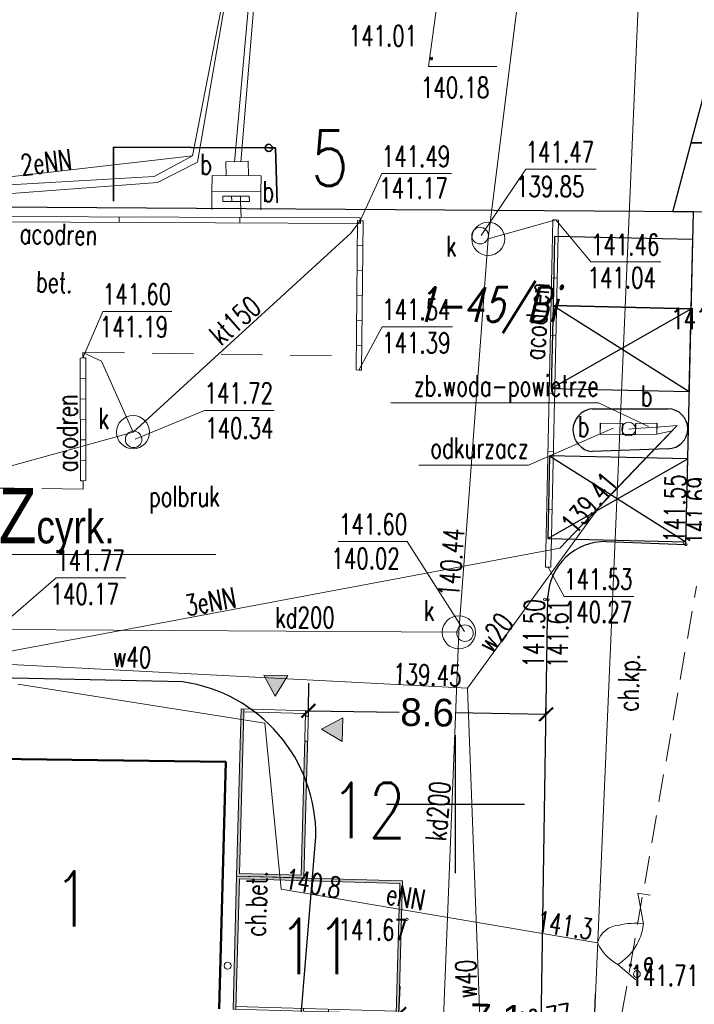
# Model space of a CAD drawing. Header units: feet. Extents: x 7588777 to 15179262, y 5780090 to 11560165.
# Tile 30 of 36: x 14139066 to 14139090, y 11498699 to 11498734. Entities that reach past the tile are written whole.
import ezdxf
from ezdxf import colors
from ezdxf.entities.mleader import LeaderData, LeaderLine
from ezdxf.enums import TextEntityAlignment as Align
from ezdxf.math import Vec2, Vec3

# ---------------------------------------------------------------- set-up
doc = ezdxf.new("R2010")
doc.units = ezdxf.units.FT
doc.header["$MEASUREMENT"] = 0
for name, pattern in [('1', [0]), ('1_14', [1, -1]), ('1_KTCR02', [1.5, 1, -0.5]), ('3_EGBU_A', [0]), ('4', [2.5, 1.5, -1])]:
    doc.linetypes.add(name, pattern=pattern)
doc.layers.get('0').update_dxf_attribs({"color": 250, "linetype": 'CONTINUOUS', "lineweight": 100})
doc.layers.get('Defpoints').update_dxf_attribs({"linetype": 'CONTINUOUS'})
for name, color, linetype, lineweight in [('_kontenery', 6, 'CONTINUOUS', 18), ('_opis znaczniki', 7, 'CONTINUOUS', 35), ('_por', 8, 'CONTINUOUS', 25), ('_wymiary', 7, 'CONTINUOUS', 18), ('ZZSanitarna', 42, 'CONTINUOUS', 30)]:
    doc.layers.add(name, color=color, linetype=linetype, lineweight=lineweight)
for name, color, linetype, lineweight, transparency in [('EGBB_L_0', 7, '3_EGBU_A', 50, 0.7), ('KRZYZE_L_1', 7, '1', 25, 0.7), ('KTCR_E_T_1', 7, 'CONTINUOUS', 15, 0.7), ('KTCR_L_1', 7, '1_KTCR02', 18, 0.7), ('Numery_uzytkow', 3, 'CONTINUOUS', 9, 0.7), ('RTPW_T_1', 7, 'CONTINUOUS', 15, 0.7), ('SDROK_T_0', 7, 'CONTINUOUS', 18, 0.7), ('SDROK_T_2', 7, 'CONTINUOUS', 18, 0.7), ('SDRPK_L_0', 7, '1', 25, 0.7), ('SDRPK_L_2', 7, '4', 18, 0.7), ('SZOPO_L_0', 7, 'CONTINUOUS', 35, 0.7), ('UEEOCN_T_0', 1, 'CONTINUOUS', 18, 0.7), ('UEEOON_T_0', 1, 'CONTINUOUS', 18, 0.7), ('UEEPAN_T_0', 1, 'CONTINUOUS', 18, 0.7), ('UEEPON_L_0', 1, '1', 18, 0.7), ('UINPA_L_3', 7, '1', 18, 0.7), ('UINPA_T_3', 7, 'CONTINUOUS', 18, 0.7), ('UINPO_L_4', 7, '1', 18, 0.7), ('UKKOAD_T_0', 34, 'CONTINUOUS', 18, 0.7), ('UKKOCD_T_0', 34, 'CONTINUOUS', 18, 0.7), ('UKKOCS_T_0', 34, 'CONTINUOUS', 18, 0.7), ('UKKOOD_T_0', 34, 'CONTINUOUS', 18, 0.7), ('UKKPAD_L_0', 34, '1', 18, 0.7), ('UKKPAD_T_0', 34, 'CONTINUOUS', 18, 0.7), ('UKKPOD_L_0', 34, '1', 18, 0.7), ('UWWOC_T_0', 5, 'CONTINUOUS', 18, 0.7), ('UWWOO_T_0', 5, 'CONTINUOUS', 18, 0.7), ('UWWPA_L_0', 5, '1', 18, 0.7), ('UWWPO_L_0', 5, '1', 18, 0.7), ('WUKOS_T_0', 14, 'CONTINUOUS', 18, 0.7)]:
    doc.layers.add(name, color=color, linetype=linetype, lineweight=lineweight, transparency=transparency)
doc.styles.add('Arial', font='arial.ttf')
doc.styles.add('ISOCP', font='isocpeur.ttf')
doc.styles.add('ROMANS', font='romans.shx', dxfattribs={"width": 0.8})
doc.styles.get("Standard").update_dxf_attribs({"font": 'Simplex.SHX', "width": 0.75})
doc.dimstyles.new('PZT-AS', dxfattribs={"dimtxt": 1, "dimasz": 0.5, "dimexe": 1, "dimexo": 1, "dimgap": 0.1, "dimtad": 0, "dimdec": 1, "dimrnd": 0.0005, "dimzin": 0, "dimdsep": 46, "dimtxsty": 'Arial', "dimblk": 'ARCHTICK', "dimcen": 0.5, "dimclrd": 256, "dimclre": 256, "dimclrt": 256, "dimazin": 0, "dimtfac": 1, "dimtdec": 1, "dimtofl": 0, "dimtmove": 0, "dimatfit": 3, "dimldrblk": 'ARCHTICK', "dimfxl": 0, "dimtolj": 1, "dimtzin": 0, "dimarcsym": 0})

# ---------------------------------------------------------------- blocks, each defined once
blk = doc.blocks.new('1_RTPW02')
at = {"linetype": 'Continuous'}
blk.add_circle((0, 0), 0.045, dxfattribs=at)
blk = doc.blocks.new('ARM')
at = {"linetype": 'Continuous'}
blk.add_circle((0, 0), 0.125, dxfattribs=at)
blk = doc.blocks.new('WSP')
at = {"linetype": 'Continuous'}
blk.add_circle((0, 0), 0.045, dxfattribs=at)
blk = doc.blocks.new('gdfgdgdg')
h = blk.add_hatch(color=256)
h.dxf.hatch_style = 1
h.paths.add_polyline_path([(6549963.121, 5545338.992), (6549957.111, 5545338.992), (6549957.111, 5545334.172), (6549957.211, 5545334.172), (6549957.211, 5545338.892), (6549963.021, 5545338.892), (6549963.021, 5545334.172), (6549963.121, 5545334.172)])
h = blk.add_hatch()
h.set_pattern_fill('ANSI31', color=256)
h.set_pattern_definition([(45, (0, 0), (-2.2450640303, 2.2450640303), [])])
h.paths.add_polyline_path([(6549959.683, 5545332.922), (6549960.549, 5545332.922), (6549960.116, 5545333.672)])
h = blk.add_hatch(color=256)
h.dxf.hatch_style = 1
h.paths.add_polyline_path([(6549960.116, 5545333.672), (6549959.683, 5545332.922), (6549960.549, 5545332.922)])
for p, q in [((6549963.021, 5545338.892), (6549957.211, 5545338.892)), ((6549957.211, 5545338.892), (6549957.211, 5545334.172)), ((6549963.021, 5545334.172), (6549963.021, 5545338.892)), ((6549957.211, 5545334.272), (6549963.021, 5545334.272))]:
    blk.add_line(p, q)
for points in [[(6549957.111, 5545334.172), (6549963.121, 5545334.172), (6549963.121, 5545338.992), (6549957.111, 5545338.992)], [(6549960.116, 5545333.672), (6549959.683, 5545332.922), (6549960.549, 5545332.922)]]:
    blk.add_lwpolyline(points, close=True)
for points in [[(6549959.666, 5545334.272), (6549959.666, 5545334.172)], [(6549960.566, 5545334.272), (6549960.566, 5545334.172)]]:
    blk.add_lwpolyline(points)
blk = doc.blocks.new('hghfghgfhfghfh')
h = blk.add_hatch(color=256)
h.dxf.hatch_style = 1
h.paths.add_polyline_path([(6549953.189, 5545332.606), (6549953.189, 5545330.176), (6549958.139, 5545330.176), (6549958.139, 5545330.276), (6549953.289, 5545330.276), (6549953.289, 5545332.506), (6549959.139, 5545332.506), (6549959.239, 5545332.506), (6549959.239, 5545332.606)])
h.paths.add_polyline_path([(6549959.139, 5545330.276), (6549959.039, 5545330.276), (6549959.039, 5545330.176), (6549959.239, 5545330.176), (6549959.239, 5545330.276)], flags=17)
h = blk.add_hatch(color=256)
h.dxf.hatch_style = 1
h.paths.add_polyline_path([(6549959.022, 5545328.926), (6549958.589, 5545329.676), (6549958.156, 5545328.926)])
h.paths.add_polyline_path([(6549960.489, 5545331.824), (6549959.739, 5545331.391), (6549960.489, 5545330.958)])
for p, q in [((6549958.139, 5545330.276), (6549958.139, 5545330.176)), ((6549959.039, 5545330.276), (6549959.039, 5545330.176)), ((6549959.139, 5545330.276), (6549959.239, 5545330.276))]:
    blk.add_line(p, q)
for points in [[(6549953.189, 5545330.176), (6549959.239, 5545330.176), (6549959.239, 5545332.606), (6549953.189, 5545332.606)], [(6549953.289, 5545330.276), (6549959.139, 5545330.276), (6549959.139, 5545332.506), (6549953.289, 5545332.506)], [(6549959.739, 5545331.391), (6549960.489, 5545331.824), (6549960.489, 5545330.958)], [(6549958.589, 5545329.676), (6549958.156, 5545328.926), (6549959.022, 5545328.926)]]:
    blk.add_lwpolyline(points, close=True)
blk.add_lwpolyline([(6549959.139, 5545332.506), (6549959.239, 5545332.506)])
blk = doc.blocks.new('_ArchTick')
at = {"color": 0, "linetype": 'ByBlock', "const_width": 0.15}
blk.add_lwpolyline([(-0.5, -0.5), (0.5, 0.5)], dxfattribs=at)
blk = doc.blocks.new('*D64')
at = {"layer": '_wymiary', "lineweight": -2}
for p, q in [((14139079.511, 11498698.474), (14139079.554, 11498699.473)), ((14139086.583, 11498698.17), (14139086.626, 11498699.169)), ((14139079.511, 11498698.474), (14139082.138, 11498698.361)), ((14139086.583, 11498698.17), (14139083.956, 11498698.283))]:
    blk.add_line(p, q, dxfattribs=at)
at = {"layer": 'Defpoints', "color": 0}
for p in [(14139079.511, 11498698.474), (14139086.583, 11498698.17), (14139086.583, 11498698.17)]:
    blk.add_point(p, dxfattribs=at)
at = {"layer": '_wymiary', "lineweight": -2, "xscale": 0.5, "yscale": 0.5, "zscale": 0.5}
for p, rotation in [((14139079.511, 11498698.474), 177.5341207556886), ((14139086.583, 11498698.17), 357.5341207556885)]:
    blk.add_blockref('_ArchTick', p, dxfattribs=dict(at, rotation=rotation))
at = {"layer": '_wymiary', "insert": (14139083.047, 11498698.322), "char_height": 1, "attachment_point": 5, "rotation": 357.5341, "style": 'Arial'}
blk.add_mtext('\\A1;7.1', dxfattribs=at)
blk = doc.blocks.new('*D65')
at = {"layer": '_wymiary', "lineweight": -2}
for p, q in [((14139076.23, 11498709.438), (14139076.245, 11498710.438)), ((14139084.832, 11498709.309), (14139084.847, 11498710.309)), ((14139076.23, 11498709.438), (14139079.521, 11498709.389)), ((14139084.832, 11498709.309), (14139081.542, 11498709.359))]:
    blk.add_line(p, q, dxfattribs=at)
at = {"layer": 'Defpoints', "color": 0}
for p in [(14139076.23, 11498709.438), (14139084.832, 11498709.309), (14139084.832, 11498709.309)]:
    blk.add_point(p, dxfattribs=at)
at = {"layer": '_wymiary', "lineweight": -2, "xscale": 0.5, "yscale": 0.5, "zscale": 0.5}
for p, rotation in [((14139076.23, 11498709.438), 179.1380952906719), ((14139084.832, 11498709.309), 359.1380952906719)]:
    blk.add_blockref('_ArchTick', p, dxfattribs=dict(at, rotation=rotation))
at = {"layer": '_wymiary', "insert": (14139080.531, 11498709.374), "char_height": 1, "attachment_point": 5, "rotation": 359.1381, "style": 'Arial'}
blk.add_mtext('\\A1;8.6', dxfattribs=at)

msp = doc.modelspace()

# ---------------------------------------------------------------- linework, layer by layer
at = {"layer": '_por'}
for points in [[(14139095.2539, 11498729.963), (14139090.0887, 11498729.9947), (14139090.7522, 11498732.4907), (14139095.9174, 11498732.459), (14139095.2539, 11498729.963)], [(14139094.5894, 11498727.4631), (14139089.4242, 11498727.4948), (14139090.0877, 11498729.9908), (14139095.2529, 11498729.9591), (14139094.5894, 11498727.4631)]]:
    msp.add_lwpolyline(points, dxfattribs=at)
msp.add_lwpolyline([(14139090.0868, 11498723.9868), (14139090.144, 11498726.4861), (14139085.1453, 11498726.6006), (14139085.0881, 11498724.1012)], close=True, dxfattribs=at)
at = {"layer": '_por', "color": 85}
for points in [[(14139090.0181, 11498720.9875), (14139090.0868, 11498723.9868), (14139085.0881, 11498724.1012), (14139085.0194, 11498721.102)], [(14139089.8937, 11498715.5547), (14139089.9624, 11498718.5539), (14139084.9637, 11498718.6684), (14139084.895, 11498715.6692)]]:
    msp.add_lwpolyline(points, close=True, dxfattribs=at)
for points in [[(14139085.0194, 11498721.102), (14139090.0868, 11498723.9868)], [(14139085.0881, 11498724.1012), (14139090.0181, 11498720.9875)], [(14139084.895, 11498715.6692), (14139089.9624, 11498718.5539)], [(14139084.9636, 11498718.6636), (14139089.8937, 11498715.5547)]]:
    msp.add_lwpolyline(points, dxfattribs=at)
at = {"layer": 'EGBB_L_0', "linetype": '3_EGBU_A'}
for p, q in [((14139073.2483, 11498707.5903), (14139064.3565, 11498707.7073)), ((14139073.003, 11498698.6529), (14139073.2483, 11498707.5903))]:
    msp.add_line(p, q, dxfattribs=at)
at = {"layer": 'KRZYZE_L_1', "linetype": '1'}
for p, q in [((14139081.559, 11498703.5624), (14139081.559, 11498708.5624)), ((14139079.059, 11498706.0624), (14139084.059, 11498706.0624))]:
    msp.add_line(p, q, dxfattribs=at)
at = {"layer": 'KTCR_L_1', "linetype": '1_14'}
msp.add_line((14139089.219, 11498759.3724), (14139086.279, 11498691.1024), dxfattribs=at)
at = {"layer": 'KTCR_L_1', "linetype": '1_KTCR02'}
for p, q in [((14139087.889, 11498700.2324), (14139090.279, 11498713.9524)), ((14139086.279, 11498691.1024), (14139087.889, 11498700.2324))]:
    msp.add_line(p, q, dxfattribs=at)
at = {"layer": 'SDRPK_L_0', "linetype": '1'}
for p, q in [((14139090.1669, 11498727.4858), (14139049.9041, 11498727.7569)), ((14139089.8914, 11498715.4548), (14139090.1669, 11498727.4858)), ((14139086.5027, 11498720.3665), (14139089.2451, 11498720.3615)), ((14139086.7947, 11498719.8483), (14139086.7931, 11498719.6481)), ((14139087.606, 11498719.8323), (14139087.6044, 11498719.6321)), ((14139088.0764, 11498719.8321), (14139088.0748, 11498719.6318)), ((14139088.8464, 11498719.8444), (14139088.8448, 11498719.6442)), ((14139089.2455, 11498718.9204), (14139086.5078, 11498718.8155)), ((14139087.0146, 11498715.5641), (14139089.8914, 11498715.4548)), ((14139084.5189, 11498688.478), (14139084.8964, 11498713.5737)), ((14139071.6856, 11498710.487), (14139064.4234, 11498710.6425)), ((14139075.9603, 11498698.2967), (14139076.5048, 11498704.8748))]:
    msp.add_line(p, q, dxfattribs=at)
for centre, radius, start, end in [((14139086.5881, 11498719.5912), 0.7799, 96.28665, 264.08799), ((14139089.2447, 11498719.641), 0.7206, 270.06817, 89.96818), ((14139086.9839, 11498713.4746), 2.0898, 89.15834, 177.28084), ((14139070.8855, 11498704.9248), 5.6195, 359.48989, 81.81479)]:
    msp.add_arc(centre, radius, start, end, dxfattribs=at)
at = {"layer": 'SDRPK_L_2', "linetype": '4'}
for p, q in [((14139072.7423, 11498728.2254), (14139072.7396, 11498727.5748)), ((14139074.5143, 11498728.2097), (14139074.5112, 11498727.5691)), ((14139094.5894, 11498727.4631), (14139090.1669, 11498727.4858)), ((14139068.0712, 11498722.2047), (14139068.0728, 11498722.4049)), ((14139068.0728, 11498722.4049), (14139077.9258, 11498722.2782)), ((14139068.0802, 11498717.4613), (14139051.9503, 11498717.6347)), ((14139068.0776, 11498717.7614), (14139068.0802, 11498717.4613))]:
    msp.add_line(p, q, dxfattribs=at)
at = {"layer": 'SZOPO_L_0'}
for p, q in [((14139069.1742, 11498727.8754), (14139069.1723, 11498729.8269)), ((14139069.1723, 11498729.8269), (14139074.7973, 11498729.8039)), ((14139074.7973, 11498729.8039), (14139075.0379, 11498729.803)), ((14139075.0379, 11498729.803), (14139075.1014, 11498727.814))]:
    msp.add_line(p, q, dxfattribs=at)
msp.add_circle((14139074.7973, 11498729.8039), 0.1313, dxfattribs=at)
at = {"layer": 'UEEPON_L_0', "linetype": '1'}
for p, q in [((14139072.0376, 11498729.5169), (14139074.1267, 11498740.303)), ((14139059.6575, 11498728.0964), (14139072.0376, 11498729.5169)), ((14139085.3334, 11498715.3234), (14139089.3985, 11498719.5673)), ((14139089.3985, 11498719.5673), (14139088.8432, 11498719.4439)), ((14139088.0731, 11498719.4316), (14139087.6028, 11498719.4319)), ((14139063.5078, 11498711.2345), (14139085.3334, 11498715.3234)), ((14139074.6507, 11498708.9902), (14139065.7143, 11498710.4064)), ((14139075.2433, 11498702.9803), (14139074.6507, 11498708.9902)), ((14139086.6932, 11498701.0492), (14139075.2433, 11498702.9803)), ((14139088.6013, 11498702.7621), (14139088.1591, 11498702.8421)), ((14139088.1591, 11498702.8421), (14139088.356, 11498701.7295)), ((14139088.0841, 11498699.6992), (14139087.4269, 11498700.2593))]:
    msp.add_line(p, q, dxfattribs=at)
for centre, radius, start, end in [((14139088.0406, 11498699.4817), 2.2698, 82.01381, 104.11103), ((14139087.5308, 11498700.8142), 0.8699, 92.86912, 164.32677), ((14139086.4256, 11498701.9207), 1.9398, 301.07707, 354.34147), ((14139088.2489, 11498701.7586), 1.7098, 204.51425, 241.26574)]:
    msp.add_arc(centre, radius, start, end, dxfattribs=at)
at = {"layer": 'UINPA_L_3', "linetype": '1'}
for p, q in [((14139073.2477, 11498729.2975), (14139074.0573, 11498729.3214)), ((14139074.0573, 11498729.3214), (14139073.2477, 11498729.2975)), ((14139073.2587, 11498728.7975), (14139073.2477, 11498729.2975)), ((14139074.0696, 11498728.7915), (14139074.0573, 11498729.3214)), ((14139072.7423, 11498728.2254), (14139072.7479, 11498728.8061)), ((14139072.7479, 11498728.8061), (14139074.52, 11498728.7904)), ((14139074.52, 11498728.7904), (14139074.5143, 11498728.2097)), ((14139074.5143, 11498728.2097), (14139072.7423, 11498728.2254)), ((14139086.7931, 11498719.6481), (14139086.7915, 11498719.4479)), ((14139086.7931, 11498719.6481), (14139086.7947, 11498719.8483)), ((14139086.7947, 11498719.8483), (14139087.606, 11498719.8323)), ((14139087.6044, 11498719.6321), (14139087.6028, 11498719.4319)), ((14139087.6044, 11498719.6321), (14139087.606, 11498719.8323)), ((14139088.0748, 11498719.6318), (14139088.0731, 11498719.4316)), ((14139088.0748, 11498719.6318), (14139088.0764, 11498719.8321)), ((14139088.0764, 11498719.8321), (14139088.8464, 11498719.8444)), ((14139088.8448, 11498719.6442), (14139088.8432, 11498719.4439)), ((14139088.8448, 11498719.6442), (14139088.8464, 11498719.8444)), ((14139087.6028, 11498719.4319), (14139086.7915, 11498719.4479)), ((14139088.8432, 11498719.4439), (14139088.0731, 11498719.4316))]:
    msp.add_line(p, q, dxfattribs=at)
at = {"layer": 'UINPA_T_3', "linetype": 'Continuous'}
for p, q in [((14139079.2151, 11498720.5765), (14139086.7336, 11498720.5765)), ((14139088.5414, 11498719.7215), (14139086.7336, 11498720.5765)), ((14139087.2626, 11498719.6678), (14139084.1959, 11498718.3283)), ((14139080.2331, 11498718.3283), (14139084.1959, 11498718.3283))]:
    msp.add_line(p, q, dxfattribs=at)
at = {"layer": 'UINPO_L_4', "linetype": '1'}
for p, q in [((14139072.0376, 11498729.5169), (14139074.1267, 11498740.303)), ((14139074.1267, 11498740.303), (14139072.2175, 11498729.2842)), ((14139074.3414, 11498738.0503), (14139073.5582, 11498729.2905)), ((14139073.788, 11498729.3001), (14139074.5133, 11498738.0074)), ((14139070.6479, 11498728.768), (14139072.0376, 11498729.5169)), ((14139072.2175, 11498729.2842), (14139070.767, 11498728.5528)), ((14139063.0004, 11498728.3268), (14139070.6479, 11498728.768)), ((14139070.767, 11498728.5528), (14139063.075, 11498727.9796))]:
    msp.add_line(p, q, dxfattribs=at)
at = {"layer": 'UKKOAD_T_0', "linetype": 'Continuous'}
for p, q in [((14139078.1108, 11498727.1698), (14139078.8894, 11498728.874)), ((14139078.8894, 11498728.874), (14139081.4137, 11498728.874)), ((14139082.4867, 11498726.633), (14139084.0968, 11498729.0326)), ((14139084.0968, 11498729.0326), (14139086.6482, 11498729.0326)), ((14139085.1852, 11498727.1966), (14139086.4593, 11498725.6791)), ((14139086.4593, 11498725.6791), (14139088.9836, 11498725.6791)), ((14139068.0712, 11498722.2047), (14139068.7907, 11498723.8864)), ((14139068.7907, 11498723.8864), (14139071.2879, 11498723.8864)), ((14139078.0575, 11498721.7633), (14139078.902, 11498723.3301)), ((14139078.902, 11498723.3301), (14139081.4534, 11498723.3301)), ((14139069.9561, 11498719.2614), (14139072.4737, 11498720.3081)), ((14139072.4737, 11498720.3081), (14139074.998, 11498720.3081)), ((14139077.3114, 11498715.562), (14139079.8085, 11498715.562)), ((14139081.8772, 11498712.306), (14139079.8085, 11498715.562)), ((14139084.9119, 11498714.6352), (14139085.4862, 11498713.5787)), ((14139064.6802, 11498712.1544), (14139067.1045, 11498714.2502)), ((14139067.1045, 11498714.2502), (14139069.6288, 11498714.2502)), ((14139085.4862, 11498713.5787), (14139088.0104, 11498713.5787))]:
    msp.add_line(p, q, dxfattribs=at)
at = {"layer": 'UKKOCD_T_0', "linetype": 'Continuous'}
for p, q in [((14139081.0833, 11498736.4619), (14139080.5767, 11498732.7485)), ((14139080.5767, 11498732.7485), (14139083.0467, 11498732.7485))]:
    msp.add_line(p, q, dxfattribs=at)
at = {"layer": 'UKKPAD_L_0', "linetype": '1'}
for p, q in [((14139073.1295, 11498728.0615), (14139074.0902, 11498728.0618)), ((14139073.1337, 11498727.9616), (14139073.1295, 11498728.0615)), ((14139073.1295, 11498728.0615), (14139073.1337, 11498727.9616)), ((14139073.1379, 11498727.8617), (14139073.1295, 11498728.0615)), ((14139073.1337, 11498727.9616), (14139073.1379, 11498727.8617)), ((14139074.0986, 11498727.862), (14139073.1379, 11498727.8617)), ((14139073.458, 11498727.8651), (14139073.4496, 11498728.0649)), ((14139073.7785, 11498727.8586), (14139073.7701, 11498728.0584)), ((14139074.0944, 11498727.9619), (14139074.0902, 11498728.0618)), ((14139074.0902, 11498728.0618), (14139074.0944, 11498727.9619)), ((14139074.0902, 11498728.0618), (14139074.0986, 11498727.862)), ((14139074.0944, 11498727.9619), (14139074.0986, 11498727.862)), ((14139078.1066, 11498727.2697), (14139051.9314, 11498727.3817)), ((14139051.9398, 11498727.1818), (14139078.115, 11498727.0699)), ((14139069.3867, 11498727.1037), (14139069.3883, 11498727.304)), ((14139073.7508, 11498727.0868), (14139073.7524, 11498727.287)), ((14139078.0104, 11498727.1756), (14139077.9572, 11498721.7691)), ((14139078.1108, 11498727.1698), (14139078.0104, 11498727.1756)), ((14139078.0104, 11498727.1756), (14139078.1108, 11498727.1698)), ((14139078.2111, 11498727.164), (14139078.0104, 11498727.1756)), ((14139078.1108, 11498727.1698), (14139078.1066, 11498727.2697)), ((14139078.1066, 11498727.2697), (14139078.1108, 11498727.1698)), ((14139078.115, 11498727.0699), (14139078.1066, 11498727.2697)), ((14139078.1108, 11498727.1698), (14139078.2111, 11498727.164)), ((14139078.1108, 11498727.1698), (14139078.115, 11498727.0699)), ((14139078.1578, 11498721.7575), (14139078.2111, 11498727.164)), ((14139085.0848, 11498727.2024), (14139084.8116, 11498714.641)), ((14139085.0122, 11498714.6294), (14139085.2855, 11498727.1908)), ((14139085.1852, 11498727.1966), (14139085.0848, 11498727.2024)), ((14139085.0848, 11498727.2024), (14139085.1852, 11498727.1966)), ((14139085.2855, 11498727.1908), (14139085.0848, 11498727.2024)), ((14139085.1852, 11498727.1966), (14139085.2855, 11498727.1908)), ((14139077.9982, 11498726.2744), (14139078.1989, 11498726.2628)), ((14139077.996, 11498725.3736), (14139078.1967, 11498725.362)), ((14139085.0426, 11498725.109), (14139085.2433, 11498725.0974)), ((14139077.9838, 11498724.4723), (14139078.1845, 11498724.4607)), ((14139077.9716, 11498723.5711), (14139078.1723, 11498723.5595)), ((14139084.9904, 11498723.0151), (14139085.1911, 11498723.0035)), ((14139077.9694, 11498722.6703), (14139078.17, 11498722.6587)), ((14139067.9713, 11498722.2005), (14139068.1711, 11498722.2089)), ((14139068.0712, 11498722.2047), (14139067.9713, 11498722.2005)), ((14139067.9713, 11498722.2005), (14139068.0712, 11498722.2047)), ((14139067.9777, 11498717.7572), (14139067.9713, 11498722.2005)), ((14139068.0712, 11498722.2047), (14139068.1711, 11498722.2089)), ((14139068.1711, 11498722.2089), (14139068.1775, 11498717.7656)), ((14139078.0575, 11498721.7633), (14139077.9572, 11498721.7691)), ((14139077.9572, 11498721.7691), (14139078.0575, 11498721.7633)), ((14139077.9572, 11498721.7691), (14139078.1578, 11498721.7575)), ((14139078.0575, 11498721.7633), (14139078.1578, 11498721.7575)), ((14139067.9724, 11498721.4599), (14139068.1722, 11498721.4683)), ((14139067.9734, 11498720.7194), (14139068.1732, 11498720.7278)), ((14139084.9482, 11498720.9217), (14139085.1488, 11498720.9101)), ((14139067.9745, 11498719.9789), (14139068.1743, 11498719.9872)), ((14139067.9756, 11498719.2383), (14139068.1754, 11498719.2467)), ((14139067.9766, 11498718.4978), (14139068.1764, 11498718.5062)), ((14139084.906, 11498718.8283), (14139085.1066, 11498718.8167)), ((14139068.1775, 11498717.7656), (14139067.9777, 11498717.7572)), ((14139068.0776, 11498717.7614), (14139067.9777, 11498717.7572)), ((14139067.9777, 11498717.7572), (14139068.0776, 11498717.7614)), ((14139068.0776, 11498717.7614), (14139068.1775, 11498717.7656)), ((14139084.8538, 11498716.7344), (14139085.0544, 11498716.7228)), ((14139084.9119, 11498714.6352), (14139084.8116, 11498714.641)), ((14139084.8116, 11498714.641), (14139084.9119, 11498714.6352)), ((14139084.8116, 11498714.641), (14139085.0122, 11498714.6294)), ((14139084.9119, 11498714.6352), (14139085.0122, 11498714.6294))]:
    msp.add_line(p, q, dxfattribs=at)
for centre, radius in [((14139082.7419, 11498726.5136), 0.5999), ((14139082.4467, 11498726.6313), 0.3), ((14139069.8853, 11498719.5186), 0.5999), ((14139069.9062, 11498719.2593), 0.3), ((14139081.6783, 11498712.2777), 0.5999), ((14139081.8997, 11498712.2469), 0.3)]:
    msp.add_circle(centre, radius, dxfattribs=at)
at = {"layer": 'UKKPOD_L_0', "linetype": '1'}
for p, q in [((14139082.7419, 11498726.5136), (14139088.2983, 11498771.0419)), ((14139073.7785, 11498727.8586), (14139073.8024, 11498727.2891)), ((14139077.7696, 11498726.7151), (14139078.1108, 11498727.1698)), ((14139082.7419, 11498726.5136), (14139085.1852, 11498727.1966)), ((14139069.8853, 11498719.5186), (14139077.7696, 11498726.7151)), ((14139081.6783, 11498712.2777), (14139082.7419, 11498726.5136)), ((14139068.7468, 11498722.0829), (14139068.0728, 11498722.4049)), ((14139069.8853, 11498719.5186), (14139068.7468, 11498722.0829)), ((14139069.8853, 11498719.5186), (14139055.8663, 11498715.6575)), ((14139064.5207, 11498712.3779), (14139081.6783, 11498712.2777)), ((14139080.8916, 11498692.3989), (14139081.6783, 11498712.2777))]:
    msp.add_line(p, q, dxfattribs=at)
at = {"layer": 'UWWPA_L_0', "linetype": '1'}
msp.add_circle((14139087.8246, 11498719.6314), 0.25, dxfattribs=at)
at = {"layer": 'UWWPO_L_0', "linetype": '1'}
for p, q in [((14139086.8093, 11498716.8766), (14139089.5808, 11498719.7551)), ((14139088.0739, 11498719.6518), (14139087.8246, 11498719.6314)), ((14139089.5808, 11498719.7551), (14139088.8423, 11498719.7041)), ((14139081.9932, 11498710.2593), (14139086.8093, 11498716.8766)), ((14139081.9932, 11498710.2593), (14139059.7776, 11498711.4082)), ((14139082.7761, 11498689.2255), (14139081.9932, 11498710.2593))]:
    msp.add_line(p, q, dxfattribs=at)
at = {"layer": 'UWWPO_L_0', "linetype": '4'}
msp.add_line((14139088.8423, 11498719.7041), (14139088.0739, 11498719.6518), dxfattribs=at)

# ---------------------------------------------------------------- block references
at = {"layer": '_kontenery'}
for name, p, rotation in [('hghfghgfhfghfh', (19502630.1524, 4799086.9035), 88.42797169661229), ('gdfgdgdg', (7439452.9876, 6135140.6609), 358.4279717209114)]:
    msp.add_blockref(name, p, dxfattribs=dict(at, rotation=rotation))
at = {"layer": 'RTPW_T_1'}
msp.add_blockref('1_RTPW02', (14139087.889, 11498700.2324), dxfattribs=at)
at = {"layer": 'SDROK_T_0'}
msp.add_blockref('ARM', (14139073.3077, 11498700.2169), dxfattribs=at)
at = {"layer": 'UEEPAN_T_0'}
msp.add_blockref('ARM', (14139088.1205, 11498699.9147), dxfattribs=at)
at = {"layer": 'WUKOS_T_0'}
for p in [(14139089.839, 11498715.5124), (14139089.899, 11498715.4524), (14139084.789, 11498713.4724), (14139084.899, 11498713.4624), (14139079.799, 11498701.8924)]:
    msp.add_blockref('WSP', p, dxfattribs=at)

# ---------------------------------------------------------------- texts
at = {"layer": '_opis znaczniki', "char_height": 2, "width": 28.442053, "attachment_point": 5, "style": 'ROMANS'}
for s, insert in [('5', (14139077.0082, 11498729.4381)), ('1', (14139067.6908, 11498702.6313))]:
    msp.add_mtext(s, dxfattribs=dict(at, insert=insert))
at = {"layer": '_opis znaczniki', "color": 5, "char_height": 2, "width": 28.442053, "attachment_point": 5, "style": 'ROMANS'}
for s, insert in [('12', (14139078.4, 11498705.8332)), ('11', (14139076.5071, 11498700.9143))]:
    msp.add_mtext(s, dxfattribs=dict(at, insert=insert))
at = {"layer": 'KTCR_E_T_1', "width": 0.7}
msp.add_text('ch.kp.', height=0.75, rotation=88.50001, dxfattribs=at).set_placement((14139087.9446, 11498710.4553), align=Align.MIDDLE)
at = {"layer": 'Numery_uzytkow', "oblique": 15, "width": 0.7}
msp.add_text('1-45/Bi', height=1.25, dxfattribs=at).set_placement((14139080.079, 11498724.7624), align=Align.TOP_LEFT)
at = {"layer": 'RTPW_T_1', "width": 0.7}
msp.add_text('141.71', height=0.75, dxfattribs=at).set_placement((14139087.889, 11498700.2324), align=Align.TOP_LEFT)
at = {"layer": 'SDROK_T_2', "width": 0.7}
for s, rotation, p in [('bet.', 358.16419, (14139066.3596, 11498724.5948)), ('ch.bet.', 88.17404, (14139074.6752, 11498701.2551))]:
    msp.add_text(s, height=0.75, rotation=rotation, dxfattribs=at).set_placement(p)
msp.add_text('polbruk', height=0.75, dxfattribs=at).set_placement((14139070.4578, 11498716.8259))
at = {"layer": 'UEEOCN_T_0', "width": 0.7}
msp.add_text('140.8', height=0.75, rotation=349.92409, dxfattribs=at).set_placement((14139075.3423, 11498703.0045))
msp.add_text('141.3', height=0.75, rotation=351.55411, dxfattribs=at).set_placement((14139086.4584, 11498701.1594), align=Align.RIGHT)
at = {"layer": 'UEEOON_T_0', "width": 0.7}
for s, rotation, p in [('2eNN', 6.54558, (14139065.8604, 11498728.8081)), ('3eNN', 10.17432, (14139071.8359, 11498712.8652)), ('eNN', 349.59409, (14139078.9981, 11498702.4575))]:
    msp.add_text(s, height=0.75, rotation=rotation, dxfattribs=at).set_placement(p)
at = {"layer": 'UEEPAN_T_0', "width": 0.7}
msp.add_text('e', height=0.75, dxfattribs=at).set_placement((14139088.3417, 11498699.9944))
at = {"layer": 'UINPA_T_3', "width": 0.7}
for p in [(14139072.3145, 11498728.8401), (14139074.5627, 11498727.8569), (14139088.2601, 11498720.4603), (14139085.9748, 11498719.3535)]:
    msp.add_text('b', height=0.75, dxfattribs=at).set_placement(p)
for s, p in [('zb.woda-powietrze', (14139086.7336, 11498720.8265)), ('odkurzacz', (14139084.1959, 11498718.5783))]:
    msp.add_text(s, height=0.75, dxfattribs=at).set_placement(p, align=Align.RIGHT)
at = {"layer": 'UKKOAD_T_0', "width": 0.7}
for s, p in [('141.47', (14139084.0968, 11498729.2826)), ('141.49', (14139078.8894, 11498729.124)), ('141.46', (14139086.4593, 11498725.9291)), ('141.60', (14139068.7907, 11498724.1364)), ('141.54', (14139078.902, 11498723.5801)), ('141.72', (14139072.4737, 11498720.5581)), ('141.77', (14139067.1045, 11498714.5002)), ('141.53', (14139085.4862, 11498713.8287))]:
    msp.add_text(s, height=0.75, dxfattribs=at).set_placement(p)
for s, p in [('141.17', (14139078.7963, 11498728.7198)), ('139.85', (14139083.7473, 11498728.7875)), ('141.04', (14139086.3379, 11498725.4836)), ('141.19', (14139068.6789, 11498723.7014)), ('141.39', (14139078.9009, 11498723.1297)), ('140.34', (14139072.4955, 11498720.0386)), ('140.17', (14139066.8974, 11498714.0385)), ('140.27', (14139085.4747, 11498713.3878))]:
    msp.add_text(s, height=0.75, dxfattribs=at).set_placement(p, align=Align.TOP_LEFT)
msp.add_text('141.60', height=0.75, dxfattribs=at).set_placement((14139079.8085, 11498715.812), align=Align.RIGHT)
msp.add_text('140.02', height=0.75, dxfattribs=at).set_placement((14139079.539, 11498715.3203), align=Align.TOP_RIGHT)
at = {"layer": 'UKKOCD_T_0', "width": 0.7}
msp.add_text('141.01', height=0.75, dxfattribs=at).set_placement((14139080.1661, 11498734.2316), align=Align.TOP_RIGHT)
for s, p in [('.       ', (14139080.5767, 11498733.7485)), ('140.18', (14139080.3045, 11498732.3659))]:
    msp.add_text(s, height=0.75, dxfattribs=at).set_placement(p, align=Align.TOP_LEFT)
msp.add_text('140.44', height=0.75, rotation=85.08407, dxfattribs=at).set_placement((14139081.6754, 11498713.5385))
at = {"layer": 'UKKOCS_T_0', "width": 0.7}
msp.add_text('140.77', height=0.75, rotation=10.20432, dxfattribs=at).set_placement((14139085.805, 11498698.1296), align=Align.RIGHT)
at = {"layer": 'UKKOOD_T_0', "width": 0.7}
msp.add_text('acodren', height=0.75, rotation=358.6542, dxfattribs=at).set_placement((14139065.7896, 11498727.0937), align=Align.TOP_LEFT)
for s, rotation, p in [('acodren', 86.08406, (14139084.768, 11498722.1151)), ('kt150', 40.80444, (14139073.0675, 11498722.6246)), ('acodren', 90.11401, (14139067.8739, 11498718.0831)), ('kd200', 359.91421, (14139075.0263, 11498712.4387)), ('kd200', 85.63406, (14139081.2157, 11498704.7023))]:
    msp.add_text(s, height=0.75, rotation=rotation, dxfattribs=at).set_placement(p)
at = {"layer": 'UKKPAD_T_0', "width": 0.7}
for p in [(14139081.2073, 11498725.8787), (14139068.629, 11498719.646), (14139080.4098, 11498712.6948)]:
    msp.add_text('k', height=0.75, dxfattribs=at).set_placement(p)
at = {"layer": 'UWWOC_T_0', "width": 0.7}
msp.add_text('139.41', height=0.75, rotation=49.99441, dxfattribs=at).set_placement((14139085.8952, 11498715.7673))
msp.add_text('139.45', height=0.75, rotation=357.94419, dxfattribs=at).set_placement((14139081.7605, 11498710.3196), align=Align.RIGHT)
at = {"layer": 'UWWOO_T_0', "width": 0.7}
for s, rotation, p in [('w20', 53.95234, (14139082.8858, 11498711.4858)), ('w40', 358.22419, (14139069.1408, 11498711.0307)), ('w40', 91.594, (14139082.3339, 11498699.0447))]:
    msp.add_text(s, height=0.75, rotation=rotation, dxfattribs=at).set_placement(p)
at = {"layer": 'WUKOS_T_0', "width": 0.7}
msp.add_text('141.66', height=0.75, dxfattribs=at).set_placement((14139091.839, 11498723.2524), align=Align.RIGHT)
msp.add_text('141.55', height=0.75, rotation=88.68814, dxfattribs=at).set_placement((14139089.839, 11498715.5124))
msp.add_text('141.69', height=0.75, rotation=88.68814, dxfattribs=at).set_placement((14139089.899, 11498715.4524), align=Align.TOP_LEFT)
msp.add_text('141.50', height=0.75, rotation=89.13808, dxfattribs=at).set_placement((14139084.789, 11498713.4724), align=Align.RIGHT)
msp.add_text('141.61', height=0.75, rotation=89.13808, dxfattribs=at).set_placement((14139084.899, 11498713.4624), align=Align.TOP_RIGHT)
msp.add_text('141.67', height=0.75, dxfattribs=at).set_placement((14139079.799, 11498701.8924), align=Align.TOP_RIGHT)

# ---------------------------------------------------------------- dimensions: what is measured, and where the dimension line sits
at = {"layer": '_wymiary'}
for p1, p2, picture, middle in [((14139076.2301, 11498709.4385), (14139084.8322, 11498709.309), '*D65', (14139080.5312, 11498709.3737)), ((14139079.5106, 11498698.4743), (14139086.5834, 11498698.1697), '*D64', (14139083.047, 11498698.322))]:
    dim = msp.add_aligned_dim(p1=p1, p2=p2, distance=0, dimstyle='PZT-AS', override={"dimtmove": 1}, dxfattribs=at)
    dim.commit()
    dim.dimension.update_dxf_attribs({"geometry": picture, "text_midpoint": middle})

# ---------------------------------------------------------------- leaders
at = {"layer": 'ZZSanitarna'}
ml = msp.add_multileader_mtext('Standard', dxfattribs=at)
ml.set_content('{\\fArial|b0|i0|c238|p34;\\W0.8;Z\\H0.6x;cyrk.}', color=256, style='ISOCP')
ml.set_leader_properties(lineweight=18)
ml.build(insert=Vec2(0, 0))
ml.multileader.update_dxf_attribs({"text_left_attachment_type": 6, "text_right_attachment_type": 6, "dogleg_length": 0.36, "arrow_head_size": 0.18})
ctx = ml.context
ctx.base_point, ctx.char_height, ctx.arrow_head_size, ctx.landing_gap_size, ctx.plane_origin = Vec3(14139064.9329, 11498715.0942), 2, 0.18, 0.09, Vec3(14139059.9349, 11498715.4938)
ctx.left_attachment, ctx.right_attachment = 6, 6
notes = []
notes.append((ctx, [(1, (1, 1, 0), (14139064.5729, 11498715.0942), (1, 0), 0.36, [(0, [(14139060.0936, 11498714.9277)], 0, [])])]))
ctx.mtext.insert, ctx.mtext.flow_direction = Vec3(14139065.0229, 11498717.4942), 5
for ctx, leaders in notes:
    for number, flags, end, landing, length, lines in leaders:
        leader = LeaderData()
        leader.index, (leader.has_last_leader_line, leader.has_dogleg_vector, leader.attachment_direction) = number, flags
        leader.last_leader_point, leader.dogleg_vector, leader.dogleg_length = Vec3(end), Vec3(landing), length
        for number, points, colour, breaks in lines:
            line = LeaderLine()
            line.index, line.vertices, line.color, line.breaks = number, Vec3.list(points), colors.encode_raw_color(colour), breaks
            leader.lines.append(line)
        ctx.leaders.append(leader)

doc.saveas('drawing.dxf')
